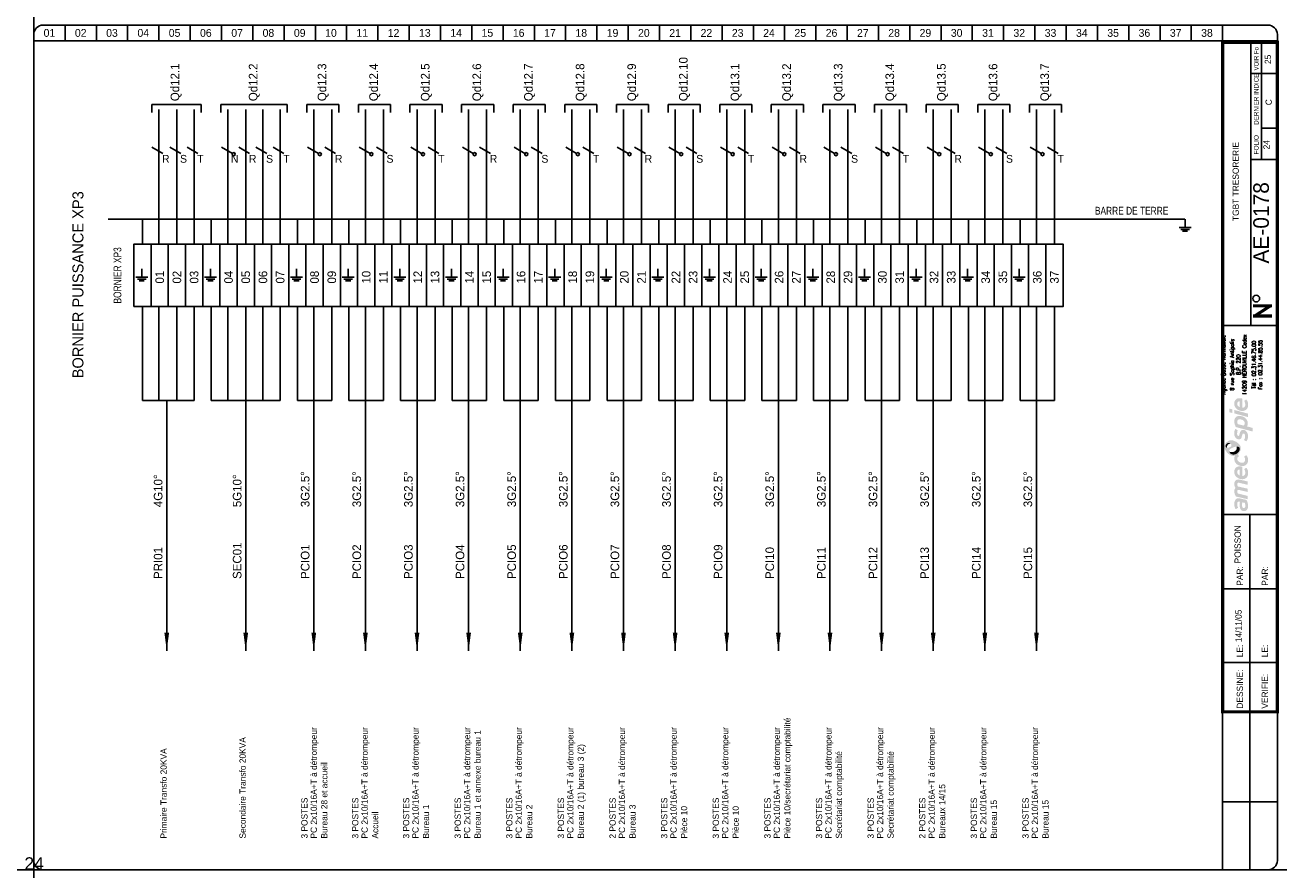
# Model space of a CAD drawing. Header units: millimetres. Extents: x 0 to 4898, y -1200 to 270.
# Tile 15 of 34: x 1997 to 2398, y -800 to -530. Entities that reach past the tile are written whole.
import ezdxf
from ezdxf.enums import TextEntityAlignment as Align

# ---------------------------------------------------------------- set-up
doc = ezdxf.new("R2010")
doc.units = ezdxf.units.MM
doc.header["$LTSCALE"] = 25
doc.linetypes.add('CONTINU', pattern=[0])
doc.layers.get('0').update_dxf_attribs({"linetype": 'CONTINUOUS'})
doc.layers.get('Defpoints').update_dxf_attribs({"linetype": 'CONTINUOUS'})
for name, color, linetype in [('TEXTE', 92, 'CONTINU'), ('TRAIFIN', 1, 'CONTINU'), ('TRAIGROS', 40, 'CONTINU'), ('TRAIMOY', 150, 'CONTINU')]:
    doc.layers.add(name, color=color, linetype=linetype)
doc.styles.add('ROMANC', font='romanc')
doc.styles.add('ROMANS8', font='ROMANS8.shx')
doc.styles.add('T1', font='arial.ttf')
doc.styles.add('TXT', font='txt', dxfattribs={"width": 0.8})

# ---------------------------------------------------------------- blocks, each defined once
blk = doc.blocks.new('FDP-DIV-CHU')
at = {"layer": 'TEXTE', "color": 7, "const_width": 1}
for points in [[(395.75, 180.25), (389.75, 180.25)], [(390.25, 177), (395.25, 180.25)], [(395.75, 177), (389.75, 177)]]:
    blk.add_lwpolyline(points, dxfattribs=at)
at = {"layer": 'TEXTE', "color": 7}
blk.add_circle((390.76, 182.59), 1.08, dxfattribs=at)
at = {"layer": 'TRAIFIN', "color": 7}
for p, q in [((10, 270), (10, 265)), ((20, 270), (20, 265)), ((30, 270), (30, 265)), ((40, 270), (40, 265)), ((50, 270), (50, 265)), ((60, 270), (60, 265)), ((70, 270), (70, 265)), ((80, 270), (80, 265)), ((90, 270), (90, 265)), ((100, 270), (100, 265)), ((110, 270), (110, 265)), ((120, 270), (120, 265)), ((130, 270), (130, 265)), ((140, 270), (140, 265)), ((150, 270), (150, 265)), ((160, 270), (160, 265)), ((170, 270), (170, 265)), ((180, 270), (180, 265)), ((190, 270), (190, 265)), ((200, 270), (200, 265)), ((210, 270), (210, 265)), ((220, 270), (220, 265)), ((230, 270), (230, 265)), ((240, 270), (240, 265)), ((250, 270), (250, 265)), ((260, 270), (260, 265)), ((270, 270), (270, 265)), ((280, 270), (280, 265)), ((290, 270), (290, 265)), ((300, 270), (300, 265)), ((310, 270), (310, 265)), ((320, 270), (320, 265)), ((330, 270), (330, 265)), ((340, 270), (340, 265)), ((350, 270), (350, 265)), ((360, 270), (360, 265)), ((370, 270), (370, 265)), ((380, 270), (380, 265)), ((392.41, 227.04), (392.41, 264.5)), ((392.41, 237.09), (396.96, 237.09))]:
    blk.add_line(p, q, dxfattribs=at)
at = {"layer": 'TRAIGROS', "color": 7}
for p, q in [((3, 270), (394.5, 270)), ((0, 267), (0, 265)), ((397.5, 265), (0, 265)), ((397.5, 265), (0, 265)), ((0, 265), (0, 3)), ((397.5, 267), (397.5, 265)), ((397.5, 3), (397.5, 265)), ((389, 174), (389, 264.5)), ((389, 254.5), (397, 254.5)), ((389, 227.01), (397, 227.01)), ((380, 174), (397.5, 174)), ((380, 113.52), (397.51, 113.52)), ((380, -0.03), (380, 50.52)), ((3, 0), (394.5, 0))]:
    blk.add_line(p, q, dxfattribs=at)
at = {"layer": 'TRAIGROS', "color": 7, "const_width": 1}
blk.add_lwpolyline([(380, 264.5), (380, 50.52), (397.5, 50.52), (397.5, 264.5), (380, 264.5)], dxfattribs=at)
at = {"layer": 'TRAIGROS', "color": 7}
for centre, start, end in [((3, 267), 90, 180), ((394.5, 267), 0, 90), ((3, 3), 180, 270), ((394.5, 3), 270, 0)]:
    blk.add_arc(centre, 3, start, end, dxfattribs=at)
at = {"layer": 'TRAIMOY', "color": 7}
for p, q in [((388.75, -0.01), (388.75, 113.52)), ((380, 89.82), (397.51, 89.82)), ((380, 66.27), (397.51, 66.27)), ((380, 21.75), (397.51, 21.75))]:
    blk.add_line(p, q, dxfattribs=at)
at = {"layer": 'TEXTE', "color": 7}
for s, p in [('01', (5, 267.5)), ('02', (15, 267.5)), ('03', (25, 267.5)), ('04', (35, 267.5)), ('05', (45, 267.5)), ('06', (55, 267.5)), ('07', (65, 267.5)), ('08', (75, 267.5)), ('09', (85, 267.5)), ('10', (95, 267.5)), ('11', (105, 267.5)), ('12', (115, 267.5)), ('13', (125, 267.5)), ('14', (135, 267.5)), ('15', (145, 267.5)), ('16', (155, 267.5)), ('17', (165, 267.5)), ('18', (175, 267.5)), ('19', (185, 267.5)), ('20', (195, 267.5)), ('21', (205, 267.5)), ('22', (215, 267.5)), ('23', (225, 267.5)), ('24', (235, 267.5)), ('25', (245, 267.5)), ('26', (255, 267.5)), ('27', (265, 267.5)), ('28', (275, 267.5)), ('29', (285, 267.5)), ('30', (295, 267.5)), ('31', (305, 267.5)), ('32', (315, 267.5)), ('33', (325, 267.5)), ('34', (335, 267.5)), ('35', (345, 267.5)), ('36', (355, 267.5)), ('37', (365, 267.5)), ('38', (375, 267.5))]:
    blk.add_text(s, height=2.5, dxfattribs=at).set_placement(p, align=Align.MIDDLE)
at = {"layer": 'TEXTE', "color": 7, "width": 0.75}
blk.add_text('VOIR Fo', height=1.5, rotation=90, dxfattribs=at).set_placement((391.5, 255.5), (391.5, 263), align=Align.FIT)
at = {"layer": 'TEXTE', "color": 7, "style": 'TXT', "width": 0.8}
blk.add_text('DERNIER INDICE', height=1.5, rotation=90, dxfattribs=at).set_placement((391.5, 238.12))
at = {"layer": 'TEXTE', "color": 7}
blk.add_text('FOLIO', height=1.5, rotation=90, dxfattribs=at).set_placement((391.5, 231.76), align=Align.CENTER)
for s, p in [('PAR:', (386.51, 90.82)), ('PAR:', (394.51, 90.82)), ('LE:', (386.51, 67.95)), ('LE:', (394.51, 67.95)), ('DESSINE:', (386.51, 51.52)), ('VERIFIE:', (394.51, 51.52))]:
    blk.add_text(s, height=2, rotation=90, dxfattribs=at).set_placement(p)
at = {"layer": 'TEXTE', "style": 'ROMANC'}
for tag, height, p in [('FOLIO_SUIVANT', 2, (395.9, 259.04)), ('INDICE', 2, (395.79, 245.35)), ('FOLIO', 2, (395.79, 231.76)), ('NUMERO', 5, (395.79, 206.79))]:
    blk.add_attdef(tag, text='', height=height, rotation=90, dxfattribs=at).set_placement(p, align=Align.CENTER)
blk.add_attdef('INTITULE_DU_PLAN', text='', height=2, rotation=90, dxfattribs=at).set_placement((385, 220), align=Align.MIDDLE)
for tag, p in [('DESSINATEUR', (386.53, 97.95)), ('DATE', (386.51, 72.76))]:
    blk.add_attdef(tag, p, '', height=2, rotation=90, dxfattribs=at)
blk = doc.blocks.new('LOGO')
h = blk.add_hatch(color=187)
h.paths.add_polyline_path([(0.27, -25.15), (-0.26, -25.03), (-0.61, -25.01), (-0.96, -25.01), (-1.3, -25.15), (-1.56, -25.39), (-1.76, -25.66), (-1.92, -26.06), (-2.01, -26.61), (-2, -27.13), (-1.95, -27.54), (-1.82, -27.98), (-1.59, -28.49), (-0.78, -28.03), (-0.88, -27.84), (-0.99, -27.58), (-1.06, -27.27), (-1.09, -26.94), (-1.07, -26.65), (-1.03, -26.36), (-0.9, -26.15), (-0.74, -26.05), (-0.59, -26.04), (-0.23, -26.1), (-0.26, -26.47), (-0.29, -26.77), (-0.31, -27.1), (-0.31, -27.41), (-0.26, -27.77), (-0.19, -28.1), (-0.05, -28.44), (0.2, -28.78), (0.48, -28.98), (0.87, -29.11), (1.22, -29.1), (1.58, -29.04), (1.84, -28.87), (2.14, -28.53), (2.3, -28.16), (2.37, -27.71), (2.36, -27.1), (2.28, -26.51), (2.08, -25.89), (1.89, -25.54), (0.84, -25.3)])
h.paths.add_polyline_path([(0.54, -26.31), (1.32, -26.47), (1.41, -26.69), (1.48, -27.01), (1.49, -27.42), (1.48, -27.74), (1.4, -27.9), (1.29, -28.03), (1.14, -28.09), (0.96, -28.1), (0.81, -28.07), (0.69, -27.97), (0.6, -27.85), (0.54, -27.71), (0.5, -27.54), (0.49, -27.3), (0.49, -27.06), (0.5, -26.59)], flags=16)
h.paths.add_polyline_path([(-0.88, -23.47), (-0.97, -23.29), (-1.06, -23.08), (-1.08, -22.86), (-1.05, -22.63), (-0.97, -22.45), (-0.79, -22.36), (-0.5, -22.33), (2.29, -23.01), (2.29, -21.94), (-0.8, -21.24), (-0.96, -21.08), (-1.06, -20.77), (-1.1, -20.45), (-1, -20.2), (-0.87, -20.11), (-0.7, -20.03), (-0.48, -20.05), (2.29, -20.7), (2.29, -19.65), (-0.36, -19.01), (-0.65, -19), (-1.01, -19.01), (-1.3, -19.12), (-1.55, -19.28), (-1.77, -19.54), (-1.9, -19.8), (-1.98, -20), (-2.02, -20.38), (-2.01, -20.76), (-1.91, -21.13), (-1.79, -21.45), (-1.64, -21.71), (-1.75, -21.83), (-1.89, -22.08), (-1.98, -22.36), (-2.01, -22.66), (-2.01, -23), (-1.95, -23.36), (-1.85, -23.71), (-1.69, -24.08), (-1.5, -24.43), (2.29, -25.32), (2.29, -24.26)])
h.paths.add_polyline_path([(-0.19, -14.81), (-0.51, -14.81), (-0.91, -14.88), (-1.19, -15), (-1.42, -15.16), (-1.64, -15.38), (-1.83, -15.67), (-1.95, -15.97), (-2, -16.26), (-2.02, -16.52), (-2.01, -16.84), (-1.96, -17.15), (-1.84, -17.46), (-1.65, -17.81), (-1.41, -18.09), (-1.14, -18.33), (-0.89, -18.51), (-0.59, -18.68), (-0.17, -18.82), (0.24, -18.89), (0.59, -18.91), (0.98, -18.88), (1.37, -18.75), (1.77, -18.51), (2.17, -18.06), (2.33, -17.58), (2.38, -17.11), (2.38, -16.56), (2.33, -16.15), (2.2, -15.79), (2.03, -15.5), (1.82, -15.25), (1.14, -15.68), (1.3, -15.94), (1.42, -16.3), (1.49, -16.68), (1.49, -16.99), (1.43, -17.33), (1.23, -17.63), (0.99, -17.81), (0.79, -17.86), (0.6, -17.84), (0.6, -14.97), (0.23, -14.85)])
h.paths.add_polyline_path([(-0.26, -17.69), (-0.43, -17.64), (-0.58, -17.55), (-0.76, -17.39), (-0.9, -17.24), (-1.01, -17.02), (-1.06, -16.86), (-1.08, -16.63), (-1.06, -16.36), (-0.96, -16.16), (-0.83, -15.98), (-0.62, -15.87), (-0.44, -15.83), (-0.26, -15.83)], flags=16)
h.paths.add_polyline_path([(-0.09, -13.56), (-0.44, -13.4), (-0.74, -13.16), (-0.95, -12.9), (-1.04, -12.61), (-1.08, -12.36), (-1.02, -12.05), (-0.89, -11.83), (-0.73, -11.69), (-0.61, -11.61), (-0.5, -11.55), (-0.88, -10.89), (-1.08, -11.04), (-1.32, -11.18), (-1.51, -11.28), (-1.78, -11.38), (-1.87, -11.55), (-1.97, -11.89), (-2.01, -12.3), (-1.98, -12.76), (-1.82, -13.35), (-1.54, -13.76), (-1.25, -14.08), (-0.85, -14.34), (-0.48, -14.51), (-0.05, -14.65), (0.44, -14.71), (0.94, -14.69), (1.47, -14.5), (1.83, -14.25), (2.09, -13.94), (2.26, -13.6), (2.36, -13.21), (2.39, -12.82), (2.37, -12.43), (2.27, -11.98), (2.07, -11.58), (1.82, -11.23), (1.12, -11.67), (1.29, -11.95), (1.43, -12.27), (1.45, -12.61), (1.43, -12.96), (1.23, -13.36), (0.95, -13.57), (0.61, -13.63), (0.31, -13.63)])
h.paths.add_polyline_path([(1.25, -3.19), (0.94, -3.13), (0.59, -3.14), (0.32, -3.25), (0.1, -3.49), (-0.12, -3.81), (-0.25, -4.17), (-0.38, -4.62), (-0.46, -4.92), (-0.59, -5.03), (-0.74, -5.08), (-0.86, -5.03), (-0.96, -4.94), (-1.06, -4.74), (-1.12, -4.53), (-1.11, -4.23), (-1.07, -3.86), (-1.01, -3.51), (-0.93, -3.23), (-1.72, -2.85), (-1.84, -3.12), (-1.93, -3.4), (-1.97, -3.68), (-2, -3.98), (-2.02, -4.32), (-2, -4.65), (-1.94, -5.01), (-1.8, -5.31), (-1.64, -5.58), (-1.4, -5.84), (-1.11, -6.04), (-0.85, -6.17), (-0.56, -6.2), (-0.24, -6.15), (0.01, -5.99), (0.18, -5.81), (0.32, -5.51), (0.41, -5.18), (0.51, -4.86), (0.57, -4.63), (0.67, -4.45), (0.78, -4.33), (0.97, -4.29), (1.15, -4.35), (1.3, -4.55), (1.41, -4.85), (1.44, -5.24), (1.41, -5.62), (1.33, -5.91), (1.23, -6.15), (1.09, -6.39), (1.78, -6.81), (1.86, -6.74), (1.97, -6.61), (2.14, -6.32), (2.27, -6), (2.36, -5.62), (2.37, -5.24), (2.35, -4.86), (2.3, -4.52), (2.19, -4.21), (2.03, -3.92), (1.85, -3.65), (1.57, -3.35)])
h.paths.add_polyline_path([(1.14, 0.91), (0.82, 1.08), (0.5, 1.2), (0.1, 1.27), (-0.26, 1.3), (-0.73, 1.29), (-1.12, 1.19), (-1.38, 1.04), (-1.61, 0.8), (-1.77, 0.55), (-1.89, 0.33), (-1.98, 0.01), (-2.01, -0.32), (-1.99, -0.65), (-1.95, -1.02), (-1.88, -1.34), (-1.76, -1.63), (-1.63, -1.96), (-1.52, -2.24), (3.84, -3.66), (3.84, -2.51), (1.96, -2.01), (2.11, -1.85), (2.24, -1.56), (2.27, -1.32), (2.29, -1.04), (2.27, -0.75), (2.21, -0.44), (2.07, -0.1), (1.9, 0.2), (1.71, 0.44), (1.43, 0.71)])
h.paths.add_polyline_path([(0.98, -1.77), (-0.92, -1.28), (-0.98, -1.1), (-1.05, -0.84), (-1.07, -0.56), (-1.04, -0.29), (-0.94, -0.06), (-0.77, 0.11), (-0.53, 0.2), (-0.24, 0.22), (0.04, 0.2), (0.35, 0.13), (0.58, 0.05), (0.81, -0.07), (1.02, -0.24), (1.19, -0.46), (1.27, -0.68), (1.28, -0.93), (1.28, -1.16), (1.24, -1.43), (1.15, -1.61)], flags=16)
h.paths.add_polyline_path([(-1.97, 3.22), (-1.97, 2.11), (2.35, 0.95), (2.35, 2.06)])
h.paths.add_polyline_path([(-3.55, 3.65), (-3.55, 2.48), (-2.65, 2.25), (-2.65, 3.43)])
h.paths.add_polyline_path([(-0.19, 6.99), (-0.51, 6.99), (-0.91, 6.92), (-1.19, 6.81), (-1.42, 6.64), (-1.64, 6.43), (-1.83, 6.14), (-1.95, 5.83), (-2, 5.54), (-2.02, 5.28), (-2.01, 4.96), (-1.96, 4.66), (-1.84, 4.34), (-1.65, 4), (-1.41, 3.71), (-1.14, 3.48), (-0.89, 3.29), (-0.59, 3.12), (-0.17, 2.98), (0.24, 2.92), (0.59, 2.89), (0.98, 2.93), (1.37, 3.06), (1.77, 3.29), (2.17, 3.75), (2.33, 4.22), (2.38, 4.7), (2.38, 5.24), (2.33, 5.65), (2.2, 6.02), (2.03, 6.3), (1.82, 6.56), (1.14, 6.13), (1.3, 5.87), (1.42, 5.5), (1.49, 5.12), (1.49, 4.82), (1.43, 4.47), (1.23, 4.17), (0.99, 4), (0.79, 3.94), (0.6, 3.96), (0.6, 6.83), (0.23, 6.96)])
h.paths.add_polyline_path([(-0.26, 4.11), (-0.43, 4.16), (-0.58, 4.26), (-0.76, 4.42), (-0.9, 4.56), (-1.01, 4.78), (-1.06, 4.95), (-1.08, 5.17), (-1.06, 5.44), (-0.96, 5.64), (-0.83, 5.82), (-0.62, 5.93), (-0.44, 5.97), (-0.26, 5.97)], flags=16)
h = blk.add_hatch(color=135)
h.paths.add_polyline_path([(-2.62, -6.48), (-2.99, -6.44), (-3.33, -6.46), (-3.66, -6.54), (-3.9, -6.66), (-4.19, -6.88), (-4.48, -7.12), (-4.72, -7.4), (-4.9, -7.71), (-5.08, -8.08), (-5.15, -8.51), (-5.14, -8.84), (-5.03, -9.22), (-4.88, -9.56), (-4.68, -9.88), (-4.46, -10.22), (-4.19, -10.51), (-3.87, -10.81), (-3.57, -11.02), (-3.23, -11.21), (-2.91, -11.36), (-2.54, -11.44), (-2.16, -11.45), (-1.78, -11.38), (-1.51, -11.28), (-1.32, -11.18), (-1.08, -11.04), (-0.88, -10.89), (-0.73, -10.77), (-0.54, -10.54), (-0.29, -10.22), (-0.06, -9.77), (0.06, -9.2), (0.05, -8.64), (-0.11, -8.22), (-0.36, -7.85), (-0.69, -7.52), (-1.07, -7.21), (-1.43, -6.95), (-1.9, -6.73), (-2.27, -6.57)])
h.paths.add_polyline_path([(-2.94, -7.94), (-2.93, -8.06), (-2.93, -8.18), (-2.98, -8.34), (-3.08, -8.43), (-3.22, -8.54), (-3.43, -8.66), (-3.65, -8.75), (-3.89, -8.84), (-4.16, -8.87), (-4.34, -8.85), (-4.5, -8.82), (-4.67, -8.73), (-4.76, -8.58), (-4.8, -8.43), (-4.79, -8.24), (-4.75, -8.06), (-4.69, -7.92), (-4.59, -7.78), (-4.48, -7.64), (-4.34, -7.51), (-4.19, -7.41), (-4, -7.31), (-3.79, -7.28), (-3.58, -7.31), (-3.42, -7.38), (-3.25, -7.49), (-3.12, -7.62), (-3.02, -7.79)], flags=16)
h.paths.add_polyline_path([(-1.84, -8.57), (-1.32, -8.49), (-1.12, -8.49), (-0.87, -8.49), (-0.65, -8.57), (-0.45, -8.72), (-0.32, -8.9), (-0.26, -9.1), (-0.28, -9.35), (-0.35, -9.63), (-0.51, -9.97), (-0.73, -10.32), (-1.02, -10.58), (-1.39, -10.82), (-1.78, -10.98), (-2.23, -11.04), (-2.55, -11.01), (-2.82, -10.95), (-3.16, -10.77), (-3.4, -10.52), (-3.53, -10.28), (-3.6, -10.02), (-3.6, -9.73), (-3.5, -9.48), (-3.31, -9.23), (-3, -9.04), (-2.68, -8.88), (-2.26, -8.71)], flags=16)
h = blk.add_hatch(color=253)
h.paths.add_polyline_path([(-4, -7.31), (-4.19, -7.41), (-4.34, -7.51), (-4.48, -7.64), (-4.59, -7.78), (-4.69, -7.92), (-4.75, -8.06), (-4.79, -8.24), (-4.8, -8.43), (-4.76, -8.58), (-4.67, -8.73), (-4.5, -8.82), (-4.34, -8.85), (-4.36, -8.64), (-4.33, -8.43), (-4.27, -8.21), (-4.19, -8.05), (-4.09, -7.91), (-3.95, -7.79), (-3.82, -7.69), (-3.65, -7.62), (-3.47, -7.58), (-3.28, -7.58), (-3.12, -7.62), (-3.25, -7.49), (-3.42, -7.38), (-3.58, -7.31), (-3.79, -7.28)])
h.paths.add_polyline_path([(-0.87, -8.49), (-1.12, -8.49), (-1.32, -8.49), (-1.27, -8.65), (-1.22, -8.89), (-1.24, -9.17), (-1.31, -9.4), (-1.45, -9.63), (-1.67, -9.84), (-1.91, -10), (-2.2, -10.15), (-2.48, -10.22), (-2.71, -10.25), (-2.97, -10.24), (-3.22, -10.21), (-3.44, -10.12), (-3.6, -10.02), (-3.53, -10.28), (-3.4, -10.52), (-3.16, -10.77), (-2.82, -10.95), (-2.55, -11.01), (-2.23, -11.04), (-1.78, -10.98), (-1.39, -10.82), (-1.02, -10.58), (-0.73, -10.32), (-0.51, -9.97), (-0.35, -9.63), (-0.28, -9.35), (-0.26, -9.1), (-0.32, -8.9), (-0.45, -8.72), (-0.65, -8.57)])
at = {"color": 7, "style": 'ROMANS8', "width": 0.8}
for s, height, p in [('Agence Basse Normandie', 1.2384, (-4.85, 17.68)), ('8 rue Sophia Antipolis', 1.2384, (-2.12, 17.68)), ('14209 HEROUVILLE Cedex', 1.2384, (1.84, 17.68)), ('B.P. 220', 1.238, (-0.08, 17.68)), ('Tél : 02.31.46.75.00', 1.2384, (4.88, 17.68)), ('Fax : 02.31.44.85.55', 1.2384, (6.91, 17.68))]:
    blk.add_text(s, height=height, rotation=90, dxfattribs=at).set_placement(p, align=Align.CENTER)
blk = doc.blocks.new('U82')
at = {"layer": 'TRAIFIN'}
blk.add_line((0, -5), (0, 0), dxfattribs=at)
at = {"layer": 'TRAIMOY'}
for p, q in [((-3.5, -5), (3.5, -5)), ((-2.5, -6), (2.5, -6)), ((-1.5, -7), (1.5, -7))]:
    blk.add_line(p, q, dxfattribs=at)
blk = doc.blocks.new('x59')
at = {"linetype": 'Continuous'}
blk.add_lwpolyline([(-1.73, 1), (1.73, -1)], dxfattribs=at)
blk = doc.blocks.new('x66')
at = {"linetype": 'Continuous'}
blk.add_lwpolyline([(-1.73, 2.5), (1.73, 0.5)], dxfattribs=at)
blk.add_circle((2.17, 0.25), 0.5, dxfattribs=at)

msp = doc.modelspace()

# ---------------------------------------------------------------- linework, layer by layer
for p, q in [((2037.75, -555.42), (2053.5, -555.42)), ((2037.75, -557.96), (2037.75, -555.42)), ((2053.5, -555.42), (2053.5, -557.96)), ((2059.75, -557.96), (2059.75, -555.42)), ((2059.75, -555.42), (2081, -555.42)), ((2081, -555.42), (2081, -557.96)), ((2087.25, -555.42), (2097.5, -555.42)), ((2087.25, -557.96), (2087.25, -555.42)), ((2097.5, -555.42), (2097.5, -557.96)), ((2103.75, -555.42), (2114, -555.42)), ((2103.75, -557.96), (2103.75, -555.42)), ((2114, -555.42), (2114, -557.96)), ((2120.25, -555.42), (2130.5, -555.42)), ((2120.25, -557.96), (2120.25, -555.42)), ((2130.5, -555.42), (2130.5, -557.96)), ((2136.75, -557.96), (2136.75, -555.42)), ((2136.75, -555.42), (2147, -555.42)), ((2147, -555.42), (2147, -557.96)), ((2153.25, -555.42), (2163.5, -555.42)), ((2153.25, -557.96), (2153.25, -555.42)), ((2163.5, -555.42), (2163.5, -557.96)), ((2169.75, -555.42), (2180, -555.42)), ((2169.75, -557.96), (2169.75, -555.42)), ((2180, -555.42), (2180, -557.96)), ((2186.25, -557.96), (2186.25, -555.42)), ((2186.25, -555.42), (2196.5, -555.42)), ((2196.5, -555.42), (2196.5, -557.96)), ((2202.75, -555.42), (2213, -555.42)), ((2202.75, -557.96), (2202.75, -555.42)), ((2213, -555.42), (2213, -557.96)), ((2219.25, -557.96), (2219.25, -555.42)), ((2219.25, -555.42), (2229.5, -555.42)), ((2229.5, -555.42), (2229.5, -557.96)), ((2235.75, -557.96), (2235.75, -555.42)), ((2235.75, -555.42), (2246, -555.42)), ((2246, -555.42), (2246, -557.96)), ((2252.25, -557.96), (2252.25, -555.42)), ((2252.25, -555.42), (2262.5, -555.42)), ((2262.5, -555.42), (2262.5, -557.96)), ((2268.75, -557.96), (2268.75, -555.42)), ((2268.75, -555.42), (2279, -555.42)), ((2279, -555.42), (2279, -557.96)), ((2285.25, -557.96), (2285.25, -555.42)), ((2285.25, -555.42), (2295.5, -555.42)), ((2295.5, -555.42), (2295.5, -557.96)), ((2301.75, -557.96), (2301.75, -555.42)), ((2301.75, -555.42), (2312, -555.42)), ((2312, -555.42), (2312, -557.96)), ((2318.25, -557.96), (2318.25, -555.42)), ((2318.25, -555.42), (2328.5, -555.42)), ((2328.5, -555.42), (2328.5, -557.96))]:
    msp.add_line(p, q)
for points in [[(2042.5, -730, 0, 1.5, 0), (2042.5, -724.21, 1.5, 1.5, 0)], [(2067.75, -730, 0, 1.5, 0), (2067.75, -724.21, 1.5, 1.5, 0)], [(2089.5, -730, 0, 1.5, 0), (2089.5, -724.21, 1.5, 1.5, 0)], [(2106, -730, 0, 1.5, 0), (2106, -724.21, 1.5, 1.5, 0)], [(2122.5, -730, 0, 1.5, 0), (2122.5, -724.21, 1.5, 1.5, 0)], [(2139, -730, 0, 1.5, 0), (2139, -724.21, 1.5, 1.5, 0)], [(2155.5, -730, 0, 1.5, 0), (2155.5, -724.21, 1.5, 1.5, 0)], [(2172, -730, 0, 1.5, 0), (2172, -724.21, 1.5, 1.5, 0)], [(2188.5, -730, 0, 1.5, 0), (2188.5, -724.21, 1.5, 1.5, 0)], [(2205, -730, 0, 1.5, 0), (2205, -724.21, 1.5, 1.5, 0)], [(2221.5, -730, 0, 1.5, 0), (2221.5, -724.21, 1.5, 1.5, 0)], [(2238, -730, 0, 1.5, 0), (2238, -724.21, 1.5, 1.5, 0)], [(2254.5, -730, 0, 1.5, 0), (2254.5, -724.21, 1.5, 1.5, 0)], [(2271, -730, 0, 1.5, 0), (2271, -724.21, 1.5, 1.5, 0)], [(2287.5, -730, 0, 1.5, 0), (2287.5, -724.21, 1.5, 1.5, 0)], [(2304, -730, 0, 1.5, 0), (2304, -724.21, 1.5, 1.5, 0)], [(2320.5, -730, 0, 1.5, 0), (2320.5, -724.21, 1.5, 1.5, 0)]]:
    msp.add_lwpolyline(points, format="xyseb")
at = {"layer": 'Defpoints', "ltscale": 0.25}
for p, direction in [((2000, 0), (0, -1)), ((0, -800), (1, 0))]:
    msp.add_xline(p, direction, dxfattribs=at)
at = {"layer": 'TRAIFIN'}
for p, q in [((2040, -600), (2040, -557)), ((2045.75, -600), (2045.75, -557)), ((2051.25, -600), (2051.25, -557)), ((2062, -600), (2062, -557)), ((2067.75, -600), (2067.75, -557)), ((2073.25, -600), (2073.25, -557)), ((2078.75, -600), (2078.75, -557)), ((2089.5, -600), (2089.5, -557)), ((2095.25, -600), (2095.25, -557)), ((2106, -600), (2106, -557)), ((2111.75, -600), (2111.75, -557)), ((2122.5, -600), (2122.5, -557)), ((2128.25, -600), (2128.25, -557)), ((2139, -600), (2139, -557)), ((2144.75, -600), (2144.75, -557)), ((2155.5, -600), (2155.5, -557)), ((2161.25, -600), (2161.25, -557)), ((2172, -600), (2172, -557)), ((2177.75, -600), (2177.75, -557)), ((2188.5, -600), (2188.5, -557)), ((2194.25, -600), (2194.25, -557)), ((2205, -600), (2205, -557)), ((2210.75, -600), (2210.75, -557)), ((2221.5, -600), (2221.5, -557)), ((2227.25, -600), (2227.25, -557)), ((2238, -600), (2238, -557)), ((2243.75, -600), (2243.75, -557)), ((2254.5, -600), (2254.5, -557)), ((2260.25, -600), (2260.25, -557)), ((2271, -600), (2271, -557)), ((2276.75, -600), (2276.75, -557)), ((2287.5, -600), (2287.5, -557)), ((2293.25, -600), (2293.25, -557)), ((2304, -600), (2304, -557)), ((2309.75, -600), (2309.75, -557)), ((2320.5, -600), (2320.5, -557)), ((2326.25, -600), (2326.25, -557)), ((2034.75, -620), (2034.75, -650)), ((2040, -620), (2040, -650)), ((2045.75, -620), (2045.75, -650)), ((2051.25, -620), (2051.25, -650)), ((2056.75, -620), (2056.75, -650)), ((2062, -620), (2062, -650)), ((2067.75, -620), (2067.75, -650)), ((2073.25, -620), (2073.25, -650)), ((2078.75, -620), (2078.75, -650)), ((2084.25, -620), (2084.25, -650)), ((2089.5, -620), (2089.5, -650)), ((2095.25, -620), (2095.25, -650)), ((2100.75, -620), (2100.75, -650)), ((2106, -620), (2106, -650)), ((2111.75, -620), (2111.75, -650)), ((2117.25, -620), (2117.25, -650)), ((2122.5, -620), (2122.5, -650)), ((2128.25, -620), (2128.25, -650)), ((2133.75, -620), (2133.75, -650)), ((2139, -620), (2139, -650)), ((2144.75, -620), (2144.75, -650)), ((2150.25, -620), (2150.25, -650)), ((2155.5, -620), (2155.5, -650)), ((2161.25, -620), (2161.25, -650)), ((2166.75, -620), (2166.75, -650)), ((2172, -620), (2172, -650)), ((2177.75, -620), (2177.75, -650)), ((2183.25, -620), (2183.25, -650)), ((2188.5, -620), (2188.5, -650)), ((2194.25, -620), (2194.25, -650)), ((2199.75, -620), (2199.75, -650)), ((2205, -620), (2205, -650)), ((2210.75, -620), (2210.75, -650)), ((2216.25, -620), (2216.25, -650)), ((2221.5, -620), (2221.5, -650)), ((2227.25, -620), (2227.25, -650)), ((2232.75, -620), (2232.75, -650)), ((2238, -620), (2238, -650)), ((2243.75, -620), (2243.75, -650)), ((2249.25, -620), (2249.25, -650)), ((2254.5, -620), (2254.5, -650)), ((2260.25, -620), (2260.25, -650)), ((2265.75, -620), (2265.75, -650)), ((2271, -620), (2271, -650)), ((2276.75, -620), (2276.75, -650)), ((2282.25, -620), (2282.25, -650)), ((2287.5, -620), (2287.5, -650)), ((2293.25, -620), (2293.25, -650)), ((2298.75, -620), (2298.75, -650)), ((2304, -620), (2304, -650)), ((2309.75, -620), (2309.75, -650)), ((2315.25, -620), (2315.25, -650)), ((2320.5, -620), (2320.5, -650)), ((2326.25, -620), (2326.25, -650))]:
    msp.add_line(p, q, dxfattribs=at)
at = {"layer": 'TRAIMOY'}
for p, q in [((2023.83, -592), (2367.94, -592)), ((2034.75, -600), (2034.75, -592)), ((2056.75, -600), (2056.75, -592)), ((2084.25, -600), (2084.25, -592)), ((2100.75, -600), (2100.75, -592)), ((2117.25, -600), (2117.25, -592)), ((2133.75, -600), (2133.75, -592)), ((2150.25, -600), (2150.25, -592)), ((2166.75, -600), (2166.75, -592)), ((2183.25, -600), (2183.25, -592)), ((2199.75, -600), (2199.75, -592)), ((2216.25, -600), (2216.25, -592)), ((2232.75, -600), (2232.75, -592)), ((2249.25, -600), (2249.25, -592)), ((2265.75, -600), (2265.75, -592)), ((2282.25, -600), (2282.25, -592)), ((2298.75, -600), (2298.75, -592)), ((2315.25, -600), (2315.25, -592)), ((2034.75, -650), (2051.25, -650)), ((2042.5, -730), (2042.5, -650)), ((2056.75, -650), (2078.75, -650)), ((2067.75, -730), (2067.75, -650)), ((2084.25, -650), (2095.25, -650)), ((2089.5, -730), (2089.5, -650)), ((2100.75, -650), (2111.75, -650)), ((2106, -730), (2106, -650)), ((2117.25, -650), (2128.25, -650)), ((2122.5, -730), (2122.5, -650)), ((2133.75, -650), (2144.75, -650)), ((2139, -730), (2139, -650)), ((2150.25, -650), (2161.25, -650)), ((2155.5, -730), (2155.5, -650)), ((2166.75, -650), (2177.75, -650)), ((2172, -730), (2172, -650)), ((2183.25, -650), (2194.25, -650)), ((2188.5, -730), (2188.5, -650)), ((2199.75, -650), (2210.75, -650)), ((2205, -730), (2205, -650)), ((2216.25, -650), (2227.25, -650)), ((2221.5, -730), (2221.5, -650)), ((2232.75, -650), (2243.75, -650)), ((2238, -730), (2238, -650)), ((2249.25, -650), (2260.25, -650)), ((2254.5, -730), (2254.5, -650)), ((2265.75, -650), (2276.75, -650)), ((2271, -730), (2271, -650)), ((2282.25, -650), (2293.25, -650)), ((2287.5, -730), (2287.5, -650)), ((2298.75, -650), (2309.75, -650)), ((2304, -730), (2304, -650)), ((2315.25, -650), (2326.25, -650)), ((2320.5, -730), (2320.5, -650))]:
    msp.add_line(p, q, dxfattribs=at)
for points in [[(2032, -620), (2032, -600), (2037.5, -600), (2037.5, -620)], [(2037.5, -620), (2037.5, -600), (2043, -600), (2043, -620)], [(2043, -620), (2043, -600), (2048.5, -600), (2048.5, -620)], [(2048.5, -620), (2048.5, -600), (2054, -600), (2054, -620)], [(2054, -620), (2054, -600), (2059.5, -600), (2059.5, -620)], [(2059.5, -620), (2059.5, -600), (2065, -600), (2065, -620)], [(2065, -620), (2065, -600), (2070.5, -600), (2070.5, -620)], [(2070.5, -620), (2070.5, -600), (2076, -600), (2076, -620)], [(2076, -620), (2076, -600), (2081.5, -600), (2081.5, -620)], [(2081.5, -620), (2081.5, -600), (2087, -600), (2087, -620)], [(2087, -620), (2087, -600), (2092.5, -600), (2092.5, -620)], [(2092.5, -620), (2092.5, -600), (2098, -600), (2098, -620)], [(2098, -620), (2098, -600), (2103.5, -600), (2103.5, -620)], [(2103.5, -620), (2103.5, -600), (2109, -600), (2109, -620)], [(2109, -620), (2109, -600), (2114.5, -600), (2114.5, -620)], [(2114.5, -620), (2114.5, -600), (2120, -600), (2120, -620)], [(2120, -620), (2120, -600), (2125.5, -600), (2125.5, -620)], [(2125.5, -620), (2125.5, -600), (2131, -600), (2131, -620)], [(2131, -620), (2131, -600), (2136.5, -600), (2136.5, -620)], [(2136.5, -620), (2136.5, -600), (2142, -600), (2142, -620)], [(2142, -620), (2142, -600), (2147.5, -600), (2147.5, -620)], [(2147.5, -620), (2147.5, -600), (2153, -600), (2153, -620)], [(2153, -620), (2153, -600), (2158.5, -600), (2158.5, -620)], [(2158.5, -620), (2158.5, -600), (2164, -600), (2164, -620)], [(2164, -620), (2164, -600), (2169.5, -600), (2169.5, -620)], [(2169.5, -620), (2169.5, -600), (2175, -600), (2175, -620)], [(2175, -620), (2175, -600), (2180.5, -600), (2180.5, -620)], [(2180.5, -620), (2180.5, -600), (2186, -600), (2186, -620)], [(2186, -620), (2186, -600), (2191.5, -600), (2191.5, -620)], [(2191.5, -620), (2191.5, -600), (2197, -600), (2197, -620)], [(2197, -620), (2197, -600), (2202.5, -600), (2202.5, -620)], [(2202.5, -620), (2202.5, -600), (2208, -600), (2208, -620)], [(2208, -620), (2208, -600), (2213.5, -600), (2213.5, -620)], [(2213.5, -620), (2213.5, -600), (2219, -600), (2219, -620)], [(2219, -620), (2219, -600), (2224.5, -600), (2224.5, -620)], [(2224.5, -620), (2224.5, -600), (2230, -600), (2230, -620)], [(2230, -620), (2230, -600), (2235.5, -600), (2235.5, -620)], [(2235.5, -620), (2235.5, -600), (2241, -600), (2241, -620)], [(2241, -620), (2241, -600), (2246.5, -600), (2246.5, -620)], [(2246.5, -620), (2246.5, -600), (2252, -600), (2252, -620)], [(2252, -620), (2252, -600), (2257.5, -600), (2257.5, -620)], [(2257.5, -620), (2257.5, -600), (2263, -600), (2263, -620)], [(2263, -620), (2263, -600), (2268.5, -600), (2268.5, -620)], [(2268.5, -620), (2268.5, -600), (2274, -600), (2274, -620)], [(2274, -620), (2274, -600), (2279.5, -600), (2279.5, -620)], [(2279.5, -620), (2279.5, -600), (2285, -600), (2285, -620)], [(2285, -620), (2285, -600), (2290.5, -600), (2290.5, -620)], [(2290.5, -620), (2290.5, -600), (2296, -600), (2296, -620)], [(2296, -620), (2296, -600), (2301.5, -600), (2301.5, -620)], [(2301.5, -620), (2301.5, -600), (2307, -600), (2307, -620)], [(2307, -620), (2307, -600), (2312.5, -600), (2312.5, -620)], [(2312.5, -620), (2312.5, -600), (2318, -600), (2318, -620)], [(2318, -620), (2318, -600), (2323.5, -600), (2323.5, -620)], [(2323.5, -620), (2323.5, -600), (2329, -600), (2329, -620)]]:
    msp.add_lwpolyline(points, close=True, dxfattribs=at)

# ---------------------------------------------------------------- block references
msp.add_blockref('LOGO', (2385.75, -656.24))
at = {"layer": 'TEXTE'}
ref = msp.add_blockref('FDP-DIV-CHU', (2000, -800), dxfattribs=at)
ref.add_attrib('DATE', '14/11/05', (2386.09, -727.24), dxfattribs={"height": 2, "rotation": 90})
ref.add_attrib('DESSINATEUR', 'POISSON', (2385.8, -702.05), dxfattribs={"height": 2, "rotation": 90})
ref.add_attrib('NUMERO', 'AE-0178', dxfattribs={"color": 4, "height": 5, "rotation": 90}).set_placement((2394.79, -593.21), align=Align.CENTER)
ref.add_attrib('INTITULE_DU_PLAN', 'TGBT TRESORERIE', dxfattribs={"height": 2, "rotation": 90}).set_placement((2384.18, -580), align=Align.MIDDLE)
ref.add_attrib('FOLIO', '24', dxfattribs={"height": 2, "rotation": 90}).set_placement((2395.01, -568.24), align=Align.CENTER)
ref.add_attrib('FOLIO_SUIVANT', '25', dxfattribs={"height": 2, "rotation": 90}).set_placement((2395.46, -540.96), align=Align.CENTER)
ref.add_attrib('INDICE', 'C', dxfattribs={"height": 2, "rotation": 90}).set_placement((2395.72, -554.65), align=Align.CENTER)
for p, xscale, yscale, zscale in [((2368, -592), 0.549999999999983, 0.549999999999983, 0.549999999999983), ((2034.5, -607.87), 0.549999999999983, 0.549999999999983, 0.549999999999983), ((2056.5, -607.87), 0.549999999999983, 0.549999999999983, 0.549999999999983), ((2084, -607.87), 0.549999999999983, 0.549999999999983, 0.549999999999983), ((2100.5, -607.87), 0.549999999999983, 0.549999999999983, 0.549999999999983), ((2117, -607.87), 0.549999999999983, 0.549999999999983, 0.549999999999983), ((2133.5, -607.87), 0.549999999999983, 0.549999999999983, 0.549999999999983), ((2150, -607.87), 0.549999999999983, 0.549999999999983, 0.549999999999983), ((2166.5, -607.87), 0.549999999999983, 0.549999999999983, 0.549999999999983), ((2183, -607.87), 0.549999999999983, 0.549999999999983, 0.549999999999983), ((2199.5, -607.87), 0.5500000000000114, 0.5500000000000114, 0.5500000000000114), ((2216, -607.87), 0.549999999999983, 0.549999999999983, 0.549999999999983), ((2232.5, -607.87), 0.549999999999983, 0.549999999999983, 0.549999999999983), ((2249, -607.87), 0.5500000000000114, 0.5500000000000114, 0.5500000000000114), ((2265.5, -607.87), 0.5500000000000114, 0.5500000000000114, 0.5500000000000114), ((2282, -607.87), 0.5500000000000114, 0.5500000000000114, 0.5500000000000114), ((2298.5, -607.87), 0.5500000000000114, 0.5500000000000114, 0.5500000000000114), ((2315, -607.87), 0.5500000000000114, 0.5500000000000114, 0.5500000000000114)]:
    msp.add_blockref('U82', p, dxfattribs=dict(at, xscale=xscale, yscale=yscale, zscale=zscale))
at = {"layer": 'TRAIFIN'}
for name, p in [('x59', (2039.5, -570)), ('x59', (2045.25, -570)), ('x59', (2050.75, -570)), ('x66', (2061.75, -571.5)), ('x59', (2067.25, -570)), ('x59', (2072.75, -570)), ('x59', (2078.25, -570)), ('x66', (2089.25, -571.5)), ('x59', (2094.75, -570)), ('x66', (2105.75, -571.5)), ('x59', (2111.25, -570)), ('x66', (2122.25, -571.5)), ('x59', (2127.75, -570)), ('x66', (2138.75, -571.5)), ('x59', (2144.25, -570)), ('x66', (2155.25, -571.5)), ('x59', (2160.75, -570)), ('x66', (2171.75, -571.5)), ('x59', (2177.25, -570)), ('x66', (2188.25, -571.5)), ('x59', (2193.75, -570)), ('x66', (2204.75, -571.5)), ('x59', (2210.25, -570)), ('x66', (2221.25, -571.5)), ('x59', (2226.75, -570)), ('x66', (2237.75, -571.5)), ('x59', (2243.25, -570)), ('x66', (2254.25, -571.5)), ('x59', (2259.75, -570)), ('x66', (2270.75, -571.5)), ('x59', (2276.25, -570)), ('x66', (2287.25, -571.5)), ('x59', (2292.75, -570)), ('x66', (2303.75, -571.5)), ('x59', (2309.25, -570)), ('x66', (2320.25, -571.5)), ('x59', (2325.75, -570))]:
    msp.add_blockref(name, p, dxfattribs=at)

# ---------------------------------------------------------------- texts
at = {"layer": 'Defpoints', "ltscale": 0.25, "insert": (1997, -795.98), "char_height": 4, "attachment_point": 1, "style": 'T1'}
msp.add_mtext_dynamic_manual_height_columns('24', width=90.3923, gutter_width=20, heights=[0], dxfattribs=at)
at = {"layer": 'TEXTE'}
for s, height, p in [('Qd12.10', 2.75, (2208.99, -554.33)), ('Qd12.1', 2.75, (2046.49, -554.33)), ('Qd12.2', 2.75, (2071.49, -554.33)), ('Qd12.3', 2.75, (2093.49, -554.33)), ('Qd12.4', 2.75, (2109.99, -554.33)), ('Qd12.5', 2.75, (2126.49, -554.33)), ('Qd12.6', 2.75, (2142.99, -554.33)), ('Qd12.7', 2.75, (2159.49, -554.33)), ('Qd12.8', 2.75, (2175.99, -554.33)), ('Qd12.9', 2.75, (2192.49, -554.33)), ('Qd13.1', 2.75, (2225.49, -554.33)), ('Qd13.2', 2.75, (2241.99, -554.33)), ('Qd13.3', 2.75, (2258.49, -554.33)), ('Qd13.4', 2.75, (2274.99, -554.33)), ('Qd13.5', 2.75, (2291.49, -554.33)), ('Qd13.6', 2.75, (2307.99, -554.33)), ('Qd13.7', 2.75, (2324.49, -554.33)), ('BORNIER PUISSANCE XP3', 3.5, (2015.87, -642.91)), ('01', 2.75, (2041.62, -612.62)), ('02', 2.75, (2047.12, -612.62)), ('03', 2.75, (2052.62, -612.62)), ('04', 2.75, (2063.62, -612.62)), ('05', 2.75, (2069.12, -612.62)), ('06', 2.75, (2074.62, -612.62)), ('07', 2.75, (2080.12, -612.62)), ('08', 2.75, (2091.12, -612.62)), ('09', 2.75, (2096.62, -612.62)), ('10', 2.75, (2107.62, -612.62)), ('11', 2.75, (2113.12, -612.62)), ('12', 2.75, (2124.12, -612.62)), ('13', 2.75, (2129.62, -612.62)), ('14', 2.75, (2140.62, -612.62)), ('15', 2.75, (2146.12, -612.62)), ('16', 2.75, (2157.12, -612.62)), ('17', 2.75, (2162.62, -612.62)), ('18', 2.75, (2173.62, -612.62)), ('19', 2.75, (2179.12, -612.62)), ('20', 2.75, (2190.12, -612.62)), ('21', 2.75, (2195.62, -612.62)), ('22', 2.75, (2206.62, -612.62)), ('23', 2.75, (2212.12, -612.62)), ('24', 2.75, (2223.12, -612.62)), ('25', 2.75, (2228.62, -612.62)), ('26', 2.75, (2239.62, -612.62)), ('27', 2.75, (2245.12, -612.62)), ('28', 2.75, (2256.12, -612.62)), ('29', 2.75, (2261.62, -612.62)), ('30', 2.75, (2272.62, -612.62)), ('31', 2.75, (2278.12, -612.62)), ('32', 2.75, (2289.12, -612.62)), ('33', 2.75, (2294.62, -612.62)), ('34', 2.75, (2305.62, -612.62)), ('35', 2.75, (2311.12, -612.62)), ('36', 2.75, (2322.12, -612.62)), ('37', 2.75, (2327.62, -612.62)), ('3G2.5°', 2.75, (2088.12, -684.09)), ('3G2.5°', 2.75, (2104.62, -684.09)), ('3G2.5°', 2.75, (2121.12, -684.09)), ('3G2.5°', 2.75, (2137.62, -684.09)), ('3G2.5°', 2.75, (2154.12, -684.09)), ('3G2.5°', 2.75, (2170.62, -684.09)), ('3G2.5°', 2.75, (2187.12, -684.09)), ('3G2.5°', 2.75, (2203.62, -684.09)), ('3G2.5°', 2.75, (2220.12, -684.09)), ('3G2.5°', 2.75, (2236.62, -684.09)), ('3G2.5°', 2.75, (2253.12, -684.09)), ('3G2.5°', 2.75, (2269.62, -684.09)), ('3G2.5°', 2.75, (2286.12, -684.09)), ('3G2.5°', 2.75, (2302.62, -684.09)), ('3G2.5°', 2.75, (2319.12, -684.09)), ('4G10°', 2.75, (2041.12, -684.09)), ('5G10°', 2.75, (2066.38, -684.09)), ('PRI01', 2.75, (2041.12, -707.03)), ('SEC01', 2.75, (2066.38, -707.03)), ('PCIO1', 2.75, (2088.12, -707.03)), ('PCIO2', 2.75, (2104.62, -707.03)), ('PCIO3', 2.75, (2121.12, -707.03)), ('PCIO4', 2.75, (2137.62, -707.03)), ('PCIO5', 2.75, (2154.12, -707.03)), ('PCIO6', 2.75, (2170.62, -707.03)), ('PCIO7', 2.75, (2187.12, -707.03)), ('PCIO8', 2.75, (2203.62, -707.03)), ('PCIO9', 2.75, (2220.12, -707.03)), ('PCI10', 2.75, (2236.62, -707.03)), ('PCI11', 2.75, (2253.12, -707.03)), ('PCI12', 2.75, (2269.62, -707.03)), ('PCI13', 2.75, (2286.12, -707.03)), ('PCI14', 2.75, (2302.62, -707.03)), ('PCI15', 2.75, (2319.12, -707.03))]:
    msp.add_text(s, height=height, rotation=90, dxfattribs=at).set_placement(p)
for s, p in [('R', (2041, -574)), ('S', (2046.75, -574)), ('T', (2052.25, -574)), ('N', (2063, -574)), ('R', (2068.75, -574)), ('S', (2074.25, -574)), ('T', (2079.75, -574)), ('R', (2096.25, -574)), ('S', (2112.75, -574)), ('T', (2129.25, -574)), ('R', (2145.75, -574)), ('S', (2162.25, -574)), ('T', (2178.75, -574)), ('R', (2195.25, -574)), ('S', (2211.75, -574)), ('T', (2228.25, -574)), ('R', (2244.75, -574)), ('S', (2261.25, -574)), ('T', (2277.75, -574)), ('R', (2294.25, -574)), ('S', (2310.75, -574)), ('T', (2327.25, -574))]:
    msp.add_text(s, height=2.5, dxfattribs=at).set_placement(p)
at = {"layer": 'TEXTE', "width": 0.8}
msp.add_text('BARRE DE TERRE', height=2.5, dxfattribs=at).set_placement((2339.18, -590.59))
msp.add_text('BORNIER XP3', height=2.5, rotation=90, dxfattribs=at).set_placement((2028, -619))
at = {"layer": 'TEXTE', "ltscale": 0.9}
for s, p in [('Pièce 10/secrétariat comptabilité', (2241.86, -790)), ('PC 2x10/16A+T à détrompeur', (2090.5, -790)), ('PC 2x10/16A+T à détrompeur', (2106.75, -790)), ('PC 2x10/16A+T à détrompeur', (2123, -790)), ('PC 2x10/16A+T à détrompeur', (2139.5, -790)), ('PC 2x10/16A+T à détrompeur', (2156, -790)), ('PC 2x10/16A+T à détrompeur', (2172.5, -790)), ('PC 2x10/16A+T à détrompeur', (2189, -790)), ('PC 2x10/16A+T à détrompeur', (2205.5, -790)), ('PC 2x10/16A+T à détrompeur', (2222, -790)), ('PC 2x10/16A+T à détrompeur', (2238.5, -790)), ('PC 2x10/16A+T à détrompeur', (2255, -790)), ('PC 2x10/16A+T à détrompeur', (2271.5, -790)), ('PC 2x10/16A+T à détrompeur', (2288, -790)), ('PC 2x10/16A+T à détrompeur', (2304.5, -790)), ('PC 2x10/16A+T à détrompeur', (2321, -790)), ('Secondaire Transfo 20KVA', (2067.75, -790)), ('Bureau 1 et annexe bureau 1', (2142.86, -790)), ('Primaire Transfo 20KVA', (2042.5, -790)), ('Bureau 2 (1) bureau 3 (2)', (2175.86, -790)), ('Secrétariat comptabilité', (2258.36, -790)), ('Secrétariat comptabilité', (2274.86, -790)), ('Bureau 28 et accueil', (2093.86, -790)), ('Bureaux 14/15', (2291.36, -790)), ('Bureau 15', (2307.86, -790)), ('Bureau 15', (2324.36, -790)), ('3 POSTES', (2087.5, -790)), ('3 POSTES', (2103.75, -790)), ('Accueil', (2110.11, -790)), ('3 POSTES', (2120, -790)), ('Bureau 1', (2126.36, -790)), ('3 POSTES', (2136.5, -790)), ('3 POSTES', (2153, -790)), ('Bureau 2', (2159.36, -790)), ('3 POSTES', (2169.5, -790)), ('2 POSTES', (2186, -790)), ('Bureau 3', (2192.36, -790)), ('3 POSTES', (2202.5, -790)), ('Pièce 10', (2208.86, -790)), ('3 POSTES', (2219, -790)), ('Pièce 10', (2225.36, -790)), ('3 POSTES', (2235.5, -790)), ('3 POSTES', (2252, -790)), ('3 POSTES', (2268.5, -790)), ('2 POSTES', (2285, -790)), ('3 POSTES', (2301.5, -790)), ('3 POSTES', (2318, -790))]:
    msp.add_text(s, height=2, rotation=90, dxfattribs=at).set_placement(p)

doc.saveas('drawing.dxf')
